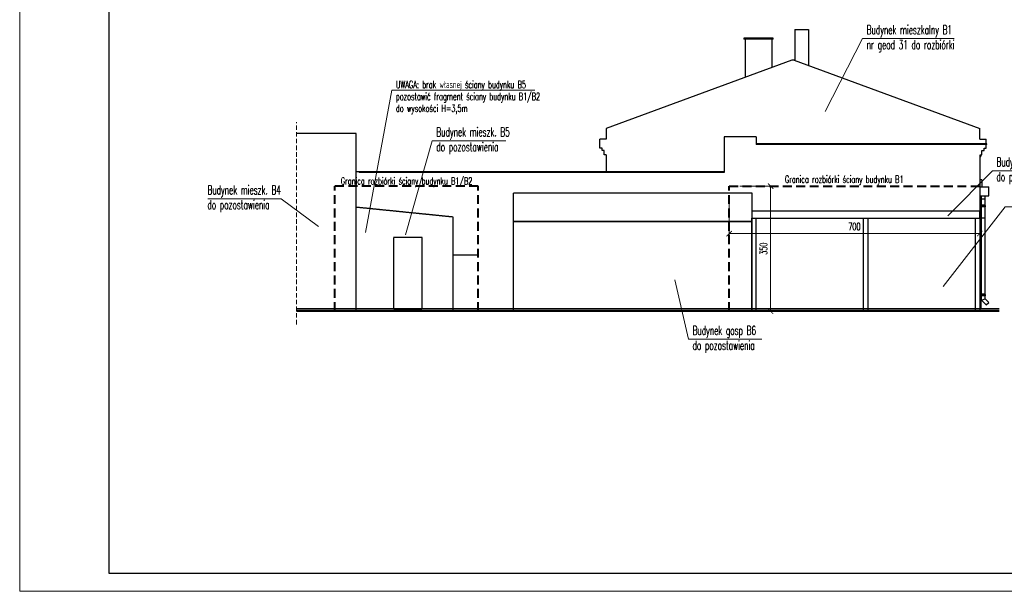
# Model space of a CAD drawing. Header units: millimetres. Extents: x 33311 to 435617, y -160714 to 185563.
# Tile 9 of 70: x 342645 to 370148, y -160714 to -144729. Entities that reach past the tile are written whole.
import ezdxf

# ---------------------------------------------------------------- set-up
doc = ezdxf.new("R2010")
doc.units = ezdxf.units.MM
doc.header["$MEASUREMENT"] = 0
doc.linetypes.add('( Dashed )', pattern=[0.75, 0.5, -0.25])
doc.linetypes.add('HIDDEN2', pattern=[0.1875, 0.125, -0.0625])
doc.layers.get('Defpoints').update_dxf_attribs({"lineweight": 0})
for name, color, linetype, lineweight in [('[ 01przekrój proj', 70, 'Continuous', 40), ('[ 05widok istn', 50, 'Continuous', 30), ('[ 20ucięcie', 8, 'HIDDEN2', 13), ('[ 22wymiarowanie', 8, 'Continuous', 13), ('[ 23kota odnośnik', 1, 'Continuous', 13), ('[ 24ramka cienka', 1, 'Continuous', 13), ('[ 25ramka gruba', 4, 'Continuous', 30), ('[opisy2', 4, 'Continuous', 13), ('[opisy3', 2, 'Continuous', 30)]:
    doc.layers.add(name, color=color, linetype=linetype, lineweight=lineweight)
doc.styles.add('99.2', font='simplex.shx', dxfattribs={"width": 0.6, "height": 200})
doc.styles.add('99.3', font='simplex.shx', dxfattribs={"width": 0.6, "height": 250})
doc.dimstyles.new('100cm', dxfattribs={"dimtxt": 200, "dimasz": 150, "dimexe": 100, "dimexo": 300, "dimgap": 100, "dimtad": 1, "dimdec": 0, "dimlfac": 0.1, "dimzin": 11, "dimtxsty": '99.2', "dimblk": 'ARCHTICK', "dimcen": 1.5, "dimclrd": 256, "dimclre": 256, "dimclrt": 4, "dimadec": 0, "dimazin": 0, "dimtfac": 0.75, "dimtdec": 0, "dimtix": 1, "dimtmove": 2, "dimatfit": 3, "dimfxl": 1, "dimtolj": 1, "dimtzin": 11, "dimlwd": -1, "dimlwe": -1, "dimarcsym": 0})

# ---------------------------------------------------------------- blocks, each defined once
blk = doc.blocks.new('_ArchTick')
at = {"color": 0, "linetype": 'ByBlock', "const_width": 0.15, "flags": 128}
blk.add_lwpolyline([(-0.5, -0.5), (0.5, 0.5)], dxfattribs=at)
blk = doc.blocks.new('*D892')
at = {"layer": '[ 22wymiarowanie', "transparency": 16777216}
for p, q in [((362761, -149383), (363721, -149383)), ((363621, -149383), (363621, -152883)), ((362761, -152883), (363721, -152883))]:
    blk.add_line(p, q, dxfattribs=at)
at = {"layer": 'Defpoints', "color": 0, "transparency": 16777216}
for p in [(362461, -149383), (362461, -152883), (363621, -152883)]:
    blk.add_point(p, dxfattribs=at)
at = {"layer": '[ 22wymiarowanie', "transparency": 16777216, "xscale": 150, "yscale": 150, "zscale": 150}
for p, rotation in [((363621, -149383), 90), ((363621, -152883), 270)]:
    blk.add_blockref('_ArchTick', p, dxfattribs=dict(at, rotation=rotation))
at = {"layer": '[ 22wymiarowanie', "color": 4, "transparency": 16777216, "insert": (363421, -151133), "char_height": 200, "attachment_point": 5, "rotation": 90, "style": '99.2'}
blk.add_mtext('\\A1;\\H1x;\\W0.6;350', dxfattribs=at)
blk = doc.blocks.new('*D893')
at = {"layer": '[ 22wymiarowanie', "transparency": 16777216}
for p, q in [((362461, -149683), (362461, -150813)), ((369461, -149683), (369461, -150813)), ((362461, -150713), (369461, -150713))]:
    blk.add_line(p, q, dxfattribs=at)
at = {"layer": 'Defpoints', "color": 0, "transparency": 16777216}
for p in [(362461, -149383), (369461, -149383), (369461, -150713)]:
    blk.add_point(p, dxfattribs=at)
at = {"layer": '[ 22wymiarowanie', "transparency": 16777216, "xscale": 150, "yscale": 150, "zscale": 150, "rotation": 180}
blk.add_blockref('_ArchTick', (362461, -150713), dxfattribs=at)
at = {"layer": '[ 22wymiarowanie', "transparency": 16777216, "xscale": 150, "yscale": 150, "zscale": 150}
blk.add_blockref('_ArchTick', (369461, -150713), dxfattribs=at)
at = {"layer": '[ 22wymiarowanie', "color": 4, "transparency": 16777216, "insert": (365961, -150513), "char_height": 200, "attachment_point": 5, "style": '99.2'}
blk.add_mtext('\\A1;\\H1x;\\W0.6;700', dxfattribs=at)

msp = doc.modelspace()

# ---------------------------------------------------------------- linework, layer by layer
at = {"layer": '[ 01przekrój proj', "linetype": '( Dashed )', "ltscale": 500}
for p, q in [((355451.18, -149383.05, -19111.04), (351451.18, -149383.05, -19111.04)), ((351451.18, -152883.05, -19111.04), (351451.18, -149383.05, -19111.04)), ((355451.18, -152883.05, -19111.04), (355451.18, -149383.05, -19111.04)), ((362461.18, -152883.05, -19111.04), (362461.18, -149383.05, -19111.04)), ((362461.18, -149383.05, -19111.04), (369461.18, -149383.05, -19111.04))]:
    msp.add_line(p, q, dxfattribs=at)
at = {"layer": '[ 05widok istn'}
for p, q in [((364301.18, -145003.35, -19111.04), (364301.18, -145866.33, -19111.04)), ((364301.18, -145003.35, -19111.04), (364681.18, -145003.35, -19111.04)), ((364681.18, -145003.35, -19111.04), (364681.18, -146006.54, -19111.04)), ((362871.18, -145247.85, -19111.04), (362871.18, -145277.85, -19111.04)), ((363691.18, -145247.85, -19111.04), (362871.18, -145247.85, -19111.04)), ((363691.18, -145277.85, -19111.04), (362871.18, -145277.85, -19111.04)), ((362911.18, -145277.85, -19111.04), (362911.18, -146338.6, -19111.04)), ((363651.18, -145277.85, -19111.04), (362911.18, -145277.85, -19111.04)), ((363651.18, -145277.85, -19111.04), (363651.18, -146065.57, -19111.04)), ((363691.18, -145277.85, -19111.04), (363691.18, -145247.85, -19111.04)), ((364216.18, -145857.11, -19111.04), (359031.18, -147770.18, -19111.04)), ((364276.18, -145857.11, -19111.04), (364216.18, -145857.11, -19111.04)), ((364276.18, -145857.11, -19111.04), (369461.18, -147770.18, -19111.04)), ((359031.18, -147770.18, -19111.04), (359031.18, -148074.15, -19111.04)), ((369461.18, -148074.15, -19111.04), (369461.18, -147770.18, -19111.04)), ((359031.18, -148074.15, -19111.04), (358851.18, -148074.15, -19111.04)), ((358851.18, -148324.15, -19111.04), (358851.18, -148074.15, -19111.04)), ((363221.18, -148004.15, -19111.04), (362321.18, -148004.15, -19111.04)), ((362321.18, -148004.15, -19111.04), (362321.18, -149004.15, -19111.04)), ((363221.18, -148004.15, -19111.04), (363221.18, -148224.15, -19111.04)), ((369661.18, -148204.15, -19111.04), (363221.18, -148204.15, -19111.04)), ((369661.18, -148224.15, -19111.04), (363221.18, -148224.15, -19111.04)), ((369461.18, -148074.15, -19111.04), (369641.18, -148074.15, -19111.04)), ((369641.18, -148204.15, -19111.04), (369641.18, -148074.15, -19111.04)), ((369641.18, -148324.15, -19111.04), (369641.18, -148224.15, -19111.04)), ((369661.18, -148224.15, -19111.04), (369661.18, -148204.15, -19111.04)), ((358911.18, -148324.15, -19111.04), (358851.18, -148324.15, -19111.04)), ((358911.18, -148384.15, -19111.04), (358911.18, -148324.15, -19111.04)), ((358971.18, -148384.15, -19111.04), (358911.18, -148384.15, -19111.04)), ((358971.18, -148504.15, -19111.04), (358971.18, -148384.15, -19111.04)), ((359031.18, -148504.15, -19111.04), (358971.18, -148504.15, -19111.04)), ((359031.18, -148504.15, -19111.04), (359031.18, -148984.15, -19111.04)), ((369471.18, -148624.15, -19111.04), (369471.18, -148504.15, -19111.04)), ((369471.18, -148504.15, -19111.04), (369521.18, -148504.15, -19111.04)), ((369491.18, -148564.15, -19111.04), (369491.18, -148504.15, -19111.04)), ((369521.18, -148504.15, -19111.04), (369521.18, -148384.15, -19111.04)), ((369521.18, -148384.15, -19111.04), (369581.18, -148384.15, -19111.04)), ((369581.18, -148384.15, -19111.04), (369581.18, -148324.15, -19111.04)), ((369581.18, -148324.15, -19111.04), (369641.18, -148324.15, -19111.04)), ((369461.18, -148624.15, -19111.04), (369461.18, -152566.15, -19111.04)), ((369461.18, -148624.15, -19111.04), (369471.18, -148624.15, -19111.04)), ((369491.18, -148564.15, -19111.04), (369471.18, -148564.15, -19111.04)), ((352131.18, -148984.15, -19111.04), (352041.18, -148984.15, -19111.04)), ((362321.18, -148984.15, -19111.04), (352131.18, -148984.15, -19111.04)), ((352131.18, -148984.15, -19111.04), (352131.18, -149004.15, -19111.04)), ((362321.18, -149004.15, -19111.04), (352131.18, -149004.15, -19111.04)), ((369461.18, -149205.6, -19111.04), (369461.18, -149405.6, -19111.04)), ((369523.22, -149205.6, -19111.04), (369461.18, -149205.6, -19111.04)), ((369523.22, -149205.6, -19111.04), (369523.22, -149405.6, -19111.04)), ((369461.18, -149405.6, -19111.04), (369711.18, -149405.6, -19111.04)), ((369461.18, -149405.6, -19111.04), (369461.18, -149655.6, -19111.04)), ((369711.18, -149655.6, -19111.04), (369711.18, -149405.6, -19111.04)), ((369461.18, -149655.6, -19111.04), (369711.18, -149655.6, -19111.04)), ((369509.11, -149927.3, -19111.04), (369509.11, -149655.6, -19111.04)), ((369509.11, -149735.45, -19111.04), (369609.11, -149735.45, -19111.04)), ((369609.11, -149917.3, -19111.04), (369609.11, -149655.6, -19111.04)), ((369505.75, -149936.66, -19111.04), (369461.18, -149936.66, -19111.04)), ((369505.75, -149956.66, -19111.04), (369461.18, -149956.66, -19111.04)), ((369505.75, -149926.01, -19111.04), (369505.75, -149967.3, -19111.04)), ((369612.46, -149967.3, -19111.04), (369505.75, -149967.3, -19111.04)), ((369609.11, -149917.3, -19111.04), (369509.11, -149917.3, -19111.04)), ((369609.11, -149927.3, -19111.04), (369509.11, -149927.3, -19111.04)), ((369509.11, -152403.2, -19111.04), (369509.11, -149967.3, -19111.04)), ((369549.11, -149967.3, -19111.04), (369549.11, -149927.3, -19111.04)), ((369559.11, -149967.3, -19111.04), (369559.11, -149927.3, -19111.04)), ((369569.11, -149967.3, -19111.04), (369569.11, -149927.3, -19111.04)), ((369609.11, -152403.2, -19111.04), (369609.11, -149967.3, -19111.04)), ((369612.46, -149926.01, -19111.04), (369612.46, -149967.3, -19111.04)), ((369509.11, -150268.39, -19111.04), (369609.11, -150268.39, -19111.04)), ((369505.75, -152422.56, -19111.04), (369461.18, -152422.56, -19111.04)), ((369505.75, -152442.56, -19111.04), (369461.18, -152442.56, -19111.04)), ((369461.18, -152566.15, -19111.04), (369491.18, -152595.61, -19111.04)), ((369491.18, -152595.61, -19111.04), (369491.18, -152816.15, -19111.04)), ((369505.75, -152411.91, -19111.04), (369505.75, -152453.2, -19111.04)), ((369612.46, -152453.2, -19111.04), (369505.75, -152453.2, -19111.04)), ((369609.11, -152403.2, -19111.04), (369509.11, -152403.2, -19111.04)), ((369609.11, -152413.2, -19111.04), (369509.11, -152413.2, -19111.04)), ((369509.11, -152572.53, -19111.04), (369509.11, -152453.2, -19111.04)), ((369509.11, -152572.53, -19111.04), (369609.11, -152531.11, -19111.04)), ((369642.66, -152706.09, -19111.04), (369509.11, -152572.53, -19111.04)), ((369549.11, -152453.2, -19111.04), (369549.11, -152413.2, -19111.04)), ((369559.11, -152453.2, -19111.04), (369559.11, -152413.2, -19111.04)), ((369569.11, -152453.2, -19111.04), (369569.11, -152413.2, -19111.04)), ((369609.11, -152531.11, -19111.04), (369609.11, -152453.2, -19111.04)), ((369713.38, -152635.38, -19111.04), (369609.11, -152531.11, -19111.04)), ((369612.46, -152411.91, -19111.04), (369612.46, -152453.2, -19111.04)), ((369642.66, -152706.09, -19111.04), (369713.38, -152635.38, -19111.04)), ((370002.22, -152816.15, -19111.04), (350376.02, -152816.15, -19111.04)), ((350376.02, -152849.6, -19111.04), (370002.22, -152849.6, -19111.04)), ((350376.02, -152883.05, -19111.04), (370002.22, -152883.05, -19111.04))]:
    msp.add_line(p, q, dxfattribs=at)
at = {"layer": '[ 05widok istn', "linetype": '( Dashed )'}
for p, q in [((352041.18, -147911.62, -19111.04), (350376.02, -147911.62, -19111.04)), ((352041.18, -149966.28, -19111.04), (352041.18, -147911.62, -19111.04)), ((354741.18, -151304.3, -19111.04), (355451.18, -151304.3, -19111.04))]:
    msp.add_line(p, q, dxfattribs=at)
at = {"layer": '[ 05widok istn'}
for centre, radius, start, end in [((369509.11, -149922.3, -19111.04), 5, 90, 270), ((369553.31, -149946.08, -19111.04), 9.31, 116.844143, 243.155857), ((369569.11, -149946.08, -19111.04), 9.31, 270, 90), ((369609.11, -149922.3, -19111.04), 5, 270, 90), ((369612.46, -149946.08, -19111.04), 9.31, 270, 90), ((369509.11, -152408.2, -19111.04), 5, 90, 270), ((369553.31, -152431.98, -19111.04), 9.31, 116.844143, 243.155857), ((369569.11, -152431.98, -19111.04), 9.31, 270, 90), ((369609.11, -152408.2, -19111.04), 5, 270, 90), ((369612.46, -152431.98, -19111.04), 9.31, 270, 90)]:
    msp.add_arc(centre, radius, start, end, dxfattribs=at)
at = {"layer": '[ 05widok istn', "linetype": '( Dashed )'}
for points in [[(356441.18, -149568.84, -19111.04), (363091.18, -149568.84, -19111.04), (363091.18, -150370.22, -19111.04), (356441.18, -150370.22, -19111.04)], [(354741.18, -152883.05, -19111.04), (352041.18, -152883.05, -19111.04), (352041.18, -149966.28, -19111.04), (354741.18, -150239.36, -19111.04)], [(356441.18, -150370.22, -19111.04), (363091.18, -150370.22, -19111.04), (363091.18, -152883.05, -19111.04), (356441.18, -152883.05, -19111.04)], [(353083.57, -152816.15, -19111.04), (353883.57, -152816.15, -19111.04), (353883.57, -150816.15, -19111.04), (353083.57, -150816.15, -19111.04)]]:
    msp.add_3dface(points, dxfattribs=at)
at = {"layer": '[ 05widok istn', "linetype": 'Continuous'}
for points in [[(369461.18, -150083.05, -19111.04), (363091.18, -150083.05, -19111.04), (363091.18, -150283.05, -19111.04), (369461.18, -150283.05, -19111.04)], [(363091.18, -150283.05, -19111.04), (363211.18, -150283.05, -19111.04), (363211.18, -152883.05, -19111.04), (363091.18, -152883.05, -19111.04)], [(366216.18, -150283.05, -19111.04), (366336.18, -150283.05, -19111.04), (366336.18, -152883.05, -19111.04), (366216.18, -152883.05, -19111.04)], [(369341.18, -150283.05, -19111.04), (369461.18, -150283.05, -19111.04), (369461.18, -152883.05, -19111.04), (369341.18, -152883.05, -19111.04)]]:
    msp.add_3dface(points, dxfattribs=at)
at = {"layer": '[ 20ucięcie', "linetype": 'HIDDEN2', "ltscale": 1000}
msp.add_line((350376.02, -153248.69, -19111.04), (350376.02, -147599.2, -19111.04), dxfattribs=at)
at = {"layer": '[ 23kota odnośnik', "extrusion": (0, 0.997989, 0.063383), "elevation": -142545.29, "flags": 128}
msp.add_lwpolyline([(-368745.39, 47352.27), (-366190.82, 47352.27), (-365142.56, 79492.99)], dxfattribs=at)
at = {"layer": '[ 23kota odnośnik', "elevation": 38222.08, "flags": 128}
msp.add_lwpolyline([(357038.03, -146697.28), (353038.03, -146697.28), (352301.47, -150683.8)], dxfattribs=at)
at = {"layer": '[ 23kota odnośnik', "extrusion": (6.29485e-16, 0.997989, 0.063383), "elevation": -146607.18, "flags": 128}
msp.add_lwpolyline([(-356220.67, 28460.7), (-354170.67, 28460.7), (-353416.92, 69904.99)], dxfattribs=at)
at = {"layer": '[ 23kota odnośnik', "extrusion": (5.38272e-16, 0.997989, 0.063383), "elevation": -147443.21, "flags": 128}
msp.add_lwpolyline([(-371866.86, 28513.8), (-369816.86, 28513.8), (-368566.45, 48386.96)], dxfattribs=at)
at = {"layer": '[ 23kota odnośnik', "extrusion": (-6.29204e-16, 0.997989, 0.063383), "elevation": -148224.97, "flags": 128}
msp.add_lwpolyline([(-347902.98, 28563.45), (-349952.98, 28563.45), (-350987.63, 40769.37)], dxfattribs=at)
at = {"layer": '[ 23kota odnośnik', "extrusion": (-3.87829e-17, -0.999772, 0.021333), "elevation": 150746.87, "flags": 128}
msp.add_lwpolyline([(374170.32, 35014.16), (370170.32, 35014.16), (368443.35, -69278.94)], dxfattribs=at)
at = {"layer": '[ 23kota odnośnik', "extrusion": (7.33669e-16, 0.997989, 0.063383), "elevation": -152146.07, "flags": 128}
msp.add_lwpolyline([(-363377.5, 28812.48), (-361327.5, 28812.48), (-360941.69, 2527.04)], dxfattribs=at)
at = {"layer": '[ 24ramka cienka', "ltscale": 2}
msp.add_3dface([(384644.54, -160713.79), (342644.54, -160713.79), (342644.54, -131013.79), (384644.54, -131013.79)], dxfattribs=at)
at = {"layer": '[ 25ramka gruba', "ltscale": 2}
for points in [[(345144.54, -131513.79), (384144.54, -131513.79), (384144.54, -160213.79), (345144.54, -160213.79)], [(384144.54, -160213.79), (345144.54, -160213.79), (345144.54, -131513.79), (384144.54, -131513.79)]]:
    msp.add_3dface(points, dxfattribs=at)

# ---------------------------------------------------------------- texts
at = {"layer": '[opisy2', "linetype": 'Continuous', "char_height": 200, "attachment_point": 1, "style": '99.2'}
for s, insert in [('\\pt1800;\\H1x;\\W0.6;UWAGA: brak własnej ściany budynku B5\\Ppozostawić fragment ściany budynku B1/B2\\Pdo wysokości H=3,5m', (353152.78, -146442.82, 38222.08)), ('\\pt1800;\\H1x;\\W0.6;Granica rozbiórki ściany budynku B1', (364019.18, -149090.91, 38222.08)), ('\\pt1800;\\H1x;\\W0.6;Granica rozbiórki ściany budynku B1/B2', (351615.21, -149138.84, 38222.08))]:
    msp.add_mtext(s, dxfattribs=dict(at, insert=insert))
at = {"layer": '[opisy3', "linetype": 'Continuous', "char_height": 250, "attachment_point": 1, "style": '99.3'}
for s, insert in [('\\H1x;\\W0.6;Budynek mieszkalny B1\\Pnr geod 31 do rozbiórki', (366303.17, -144886.54, 38222.08)), ('\\H1x;\\W0.6;Budynek mieszk. B5 \\Pdo pozostawienia', (354283.02, -147742.86, 19111.04)), ('\\H1x;\\W0.6;Budynek gosp B7\\Pdo pozostawienia', (369929.21, -148580.57, 19111.04)), ('\\H1x;\\W0.6;Budynek mieszk. B4\\Pdo pozostawienia', (347889, -149363.91, 19111.04)), ('\\H1x;\\W0.6;Budynek gosp B6\\Pdo pozostawienia', (361439.85, -153292.9, 19111.04))]:
    msp.add_mtext(s, dxfattribs=dict(at, insert=insert))

# ---------------------------------------------------------------- dimensions: what is measured, and where the dimension line sits
at = {"layer": '[ 22wymiarowanie'}
dim = msp.add_linear_dim(base=(363620.73, -152883.05, -19111.04), p1=(362461.18, -149383.05, -19111.04), p2=(362461.18, -152883.05, -19111.04), angle=270, text='\\H1x;\\W0.6;<>', dimstyle='100cm', override={"dimatfit": 1}, dxfattribs=at)
dim.commit()
dim.dimension.update_dxf_attribs({"geometry": '*D892', "text_midpoint": (363420.73, -151133.05, -19111.04)})
dim = msp.add_linear_dim(base=(369461.18, -150712.63, -19111.04), p1=(362461.18, -149383.05, -19111.04), p2=(369461.18, -149383.05, -19111.04), text='\\H1x;\\W0.6;<>', dimstyle='100cm', override={"dimatfit": 1}, dxfattribs=at)
dim.commit()
dim.dimension.update_dxf_attribs({"geometry": '*D893', "text_midpoint": (365961.18, -150512.63, -19111.04)})

doc.saveas('drawing.dxf')
